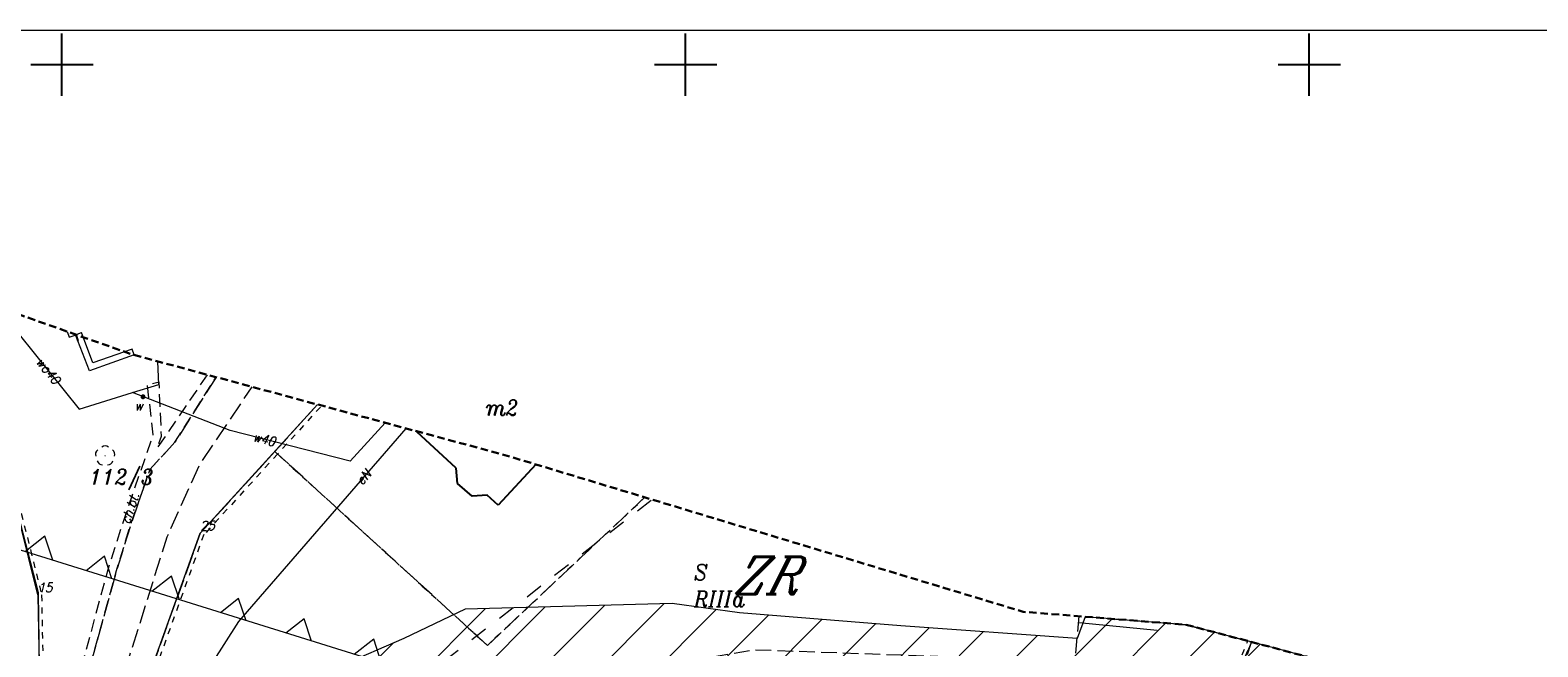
# Model space of a CAD drawing. Header units: metres. Extents: x 7435600 to 7436400, y 5537603 to 5538250.
# Tile 20 of 43: x 7435847 to 7435968, y 5538003 to 5538053. Entities that reach past the tile are written whole.
import ezdxf
from ezdxf.enums import TextEntityAlignment as Align

# ---------------------------------------------------------------- set-up
doc = ezdxf.new("R2010")
doc.units = ezdxf.units.M
doc.header["$MEASUREMENT"] = 0
for name, pattern in [('0.5_0.5', [1, 0.5, -0.5]), ('1.4_1.4', [2.8, 1.4, -1.4]), ('1.5_0.5', [2, 1.5, -0.5]), ('2', [0.9, 0.6, -0.3]), ('218-500', [1, 0.5, -0.5]), ('219-500', [0]), ('3117-500', [0]), ('mz1.0_0.5', [1.5, 1, -0.5]), ('mz1.25_0.5', [1.75, 1.25, -0.5])]:
    doc.linetypes.add(name, pattern=pattern)
doc.layers.get('0').update_dxf_attribs({"color": 2, "linetype": 'CONTINUOUS', "lineweight": 5})
doc.layers.add('!ramka', color=2, linetype='CONTINUOUS', lineweight=0)
doc.layers.add('BUIB02_02', color=7, linetype='CONTINUOUS', lineweight=0)
for name, color, linetype in [('000 Inne (niezydentyfikowane)', 7, 'CONTINUOUS'), ('203-Punkt załamania granicy działki nie stabilizowany', 7, 'CONTINUOUS'), ('203-Punkt załamania granicy działki nie stabilizowany-Atr103', 7, 'CONTINUOUS'), ('209-Opis konturu klasyfikacyjnego', 7, 'CONTINUOUS'), ('210-Oznaczenie użytku', 7, 'CONTINUOUS'), ('211-Nr działki', 7, 'CONTINUOUS'), ('217-Granica konturu klasyfikcyjnego', 7, 'CONTINUOUS'), ('218-Granica użytku', 7, 'CONTINUOUS'), ('218-Granica użytku po granicy działki', 7, 'CONTINUOUS'), ('219-Linia granicy', 7, 'CONTINUOUS'), ('312-Budynek (powierzchnia)', 7, 'CONTINUOUS'), ('312-Numer ewidencyjny budynku-Atr124', 7, 'CONTINUOUS'), ('995-Tekst dodatkowy duży', 7, 'CONTINUOUS'), ('chodnik (powierzchnia)', 7, 'CONTINUOUS'), ('chodnik (powierzchnia)-Atr17', 7, 'CONTINUOUS'), ('drzewo liściaste (punkt)', 7, 'CONTINUOUS'), ('jezdnia (powierzchnia)', 7, 'CONTINUOUS'), ('Miejsce błędu lub ostrzeżenia po kontroli', 7, 'CONTINUOUS'), ('Nieprzekraczalna linia zabudowy', 7, 'CONTINUOUS'), ('ogrodzenie trwałe (linia)', 7, 'CONTINUOUS'), ('przewód elektroenergetyczny (linia)', 7, 'CONTINUOUS'), ('przewód elektroenergetyczny (linia)-Atr1', 7, 'CONTINUOUS'), ('przewód wodociągowy (linia)', 7, 'CONTINUOUS'), ('przewód wodociągowy (linia)-Atr1', 7, 'CONTINUOUS'), ('skarpa nieumocniona (powierzchnia)', 7, 'CONTINUOUS'), ('Strefa zalewowa', 7, 'CONTINUOUS'), ('taras (powierzchnia)', 7, 'CONTINUOUS'), ('Wstawianie ramki sekcyjnej z opisem', 7, 'CONTINUOUS'), ('Zakres', 7, 'CONTINUOUS'), ('zasuwa - siec wodociągowa (punkt)', 7, 'CONTINUOUS'), ('zasuwa - siec wodociągowa (punkt)-Atr17', 7, 'CONTINUOUS')]:
    doc.layers.add(name, color=color, linetype=linetype)
doc.styles.get("Standard").update_dxf_attribs({"font": 'italic_1250.shx', "width": 0.75})
doc.linetypes.add('902-500', pattern='A,3.75,0,[1,ksztalty.shx,S=0.5,R=0,X=0,Y=0],3.75', length=7.5)

# ---------------------------------------------------------------- blocks, each defined once
blk = doc.blocks.new('203')
at = {"linetype": 'Continuous', "lineweight": 0}
h = blk.add_hatch(color=0, dxfattribs=at)
edge = h.paths.add_edge_path()
edge.add_arc((0, 0), 0.045, 0, 360)
blk = doc.blocks.new('US25')
at = {"linetype": 'Continuous', "lineweight": 0}
h = blk.add_hatch(color=0, dxfattribs=at)
edge = h.paths.add_edge_path()
edge.add_arc((0, 0), 0.2, 0, 360)
blk = doc.blocks.new('OP021')
at = {"linetype": 'Continuous', "lineweight": 13}
h = blk.add_hatch(color=0, dxfattribs=at)
edge = h.paths.add_edge_path()
edge.add_arc((0, 0), 0.05, 0, 360)
at = {"color": 0, "linetype": 'Continuous', "lineweight": 13}
for centre, start, end in [((-0.38, 0.124), 121.308, 202.548), ((0, 0.4), 49.272, 130.728), ((0.38, 0.124), 337.452, 58.692), ((-0.235, -0.324), 193.221, 274.871), ((0.235, -0.324), 265.129, 346.779)]:
    blk.add_arc(centre, 0.4, start, end, dxfattribs=at)
blk = doc.blocks.new('RAMKA500K')
at = {"color": 0}
for p, q in [((250, 47.5), (250, 52.5)), ((300, 47.5), (300, 52.5)), ((350, 47.5), (350, 52.5)), ((247.5, 50), (252.5, 50)), ((297.5, 50), (302.5, 50)), ((347.5, 50), (352.5, 50))]:
    blk.add_line(p, q, dxfattribs=at)

msp = doc.modelspace()

# ---------------------------------------------------------------- hatches: boundary and pattern name
at = {"layer": 'BUIB02_02', "linetype": 'Continuous', "lineweight": 5}
h = msp.add_hatch(dxfattribs=at)
h.set_pattern_fill('HATCH', color=5, style=0, pattern_type=2)
h.set_pattern_definition([(45, (7435931.3295, 5538016.6377), (-2.3199, 2.3199), [])])
h.paths.add_polyline_path([(7435942.54, 5537965.49), (7435954.01, 5537962), (7435954.69, 5537968.64), (7435954.49, 5537974.2), (7435954.23, 5537982.09), (7435956.08, 5537987.17), (7435961.38, 5537997.59), (7435952.34, 5538001.86), (7435946.24, 5538003.48), (7435940.13, 5538005.1), (7435932.04, 5538005.74), (7435931.4, 5538003.98), (7435917.25, 5538005.01), (7435904.32, 5538006.05), (7435898.91, 5538006.81), (7435882.32, 5538006.34), (7435877.4, 5538003.99), (7435867.3, 5537999.62), (7435862.82, 5537995.58), (7435859.81, 5537991.37), (7435864.71, 5537989.81)])

# ---------------------------------------------------------------- linework, layer by layer
at = {"layer": '!ramka', "color": 251, "linetype": 'Continuous', "lineweight": 13}
msp.add_3dface([(7435692.45, 5538052.76), (7436192.45, 5538052.76), (7436192.45, 5537747.76), (7435692.45, 5537747.76)], dxfattribs=at)
at = {"layer": '000 Inne (niezydentyfikowane)', "color": 251, "linetype": 'Continuous', "lineweight": 13, "flags": 128}
msp.add_lwpolyline([(7435931.51, 5538005.27), (7435937.8, 5538004.66)], dxfattribs=at)
at = {"layer": '217-Granica konturu klasyfikcyjnego', "color": 3, "linetype": '1.5_0.5', "lineweight": 13, "flags": 128}
for points in [[(7435842.82, 5538028.51), (7435848.07, 5538007.48)], [(7435867.07, 5538018.98), (7435870.5, 5538022.75)], [(7435861.09, 5538012.43), (7435867.07, 5538018.98)], [(7435867.07, 5538018.98), (7435861.09, 5538012.43)], [(7435884.11, 5538003.44), (7435867.07, 5538018.98)], [(7435896.73, 5538015.31), (7435884.11, 5538003.44)], [(7435856.65, 5538000.06), (7435861.09, 5538012.43)], [(7435861.09, 5538012.43), (7435856.65, 5538000.06)], [(7435848.07, 5538007.48), (7435848.18, 5538001.76)], [(7435944.49, 5538001.65), (7435945.37, 5538003.71)]]:
    msp.add_lwpolyline(points, dxfattribs=at)
at = {"layer": '218-Granica użytku', "color": 3, "linetype": '218-500', "lineweight": 13, "flags": 128}
for points in [[(7435884.11, 5538003.44), (7435867.07, 5538018.98)], [(7435867.07, 5538018.98), (7435884.11, 5538003.44)], [(7435896.73, 5538015.31), (7435884.11, 5538003.44)], [(7435884.11, 5538003.44), (7435896.73, 5538015.31)]]:
    msp.add_lwpolyline(points, dxfattribs=at)
at = {"layer": '218-Granica użytku po granicy działki', "color": 3, "linetype": '0.5_0.5', "lineweight": 13}
for p, q in [((7435843.11, 5538028.58), (7435848.36, 5538007.55)), ((7435870.72, 5538022.55), (7435867.29, 5538018.78)), ((7435870.72, 5538022.55), (7435870.72, 5538022.55)), ((7435870.72, 5538022.55), (7435870.72, 5538022.55)), ((7435867.29, 5538018.78), (7435861.31, 5538012.23)), ((7435867.29, 5538018.78), (7435867.29, 5538018.78)), ((7435867.29, 5538018.78), (7435867.29, 5538018.78)), ((7435867.29, 5538018.78), (7435867.29, 5538018.78)), ((7435867.29, 5538018.78), (7435867.29, 5538018.78)), ((7435861.37, 5538012.33), (7435856.93, 5537999.96)), ((7435861.31, 5538012.23), (7435861.31, 5538012.23)), ((7435861.31, 5538012.23), (7435861.31, 5538012.23)), ((7435861.37, 5538012.33), (7435861.37, 5538012.33)), ((7435861.37, 5538012.33), (7435861.37, 5538012.33)), ((7435848.36, 5538007.55), (7435848.36, 5538007.55)), ((7435848.36, 5538007.55), (7435848.36, 5538007.55)), ((7435848.37, 5538007.49), (7435848.37, 5538007.49)), ((7435848.37, 5538007.49), (7435848.37, 5538007.49)), ((7435848.37, 5538007.49), (7435848.48, 5538001.77)), ((7435944.21, 5538001.77), (7435945.09, 5538003.83)), ((7435945.09, 5538003.83), (7435945.09, 5538003.83)), ((7435945.09, 5538003.83), (7435945.09, 5538003.83))]:
    msp.add_line(p, q, dxfattribs=at)
at = {"layer": '219-Linia granicy', "color": 3, "linetype": '219-500', "lineweight": 13, "flags": 128}
for points in [[(7435848.07, 5538007.48), (7435842.82, 5538028.51)], [(7435861.09, 5538012.43), (7435870.5, 5538022.75)], [(7435856.65, 5538000.06), (7435861.09, 5538012.43)], [(7435848.07, 5538007.48), (7435848.18, 5538001.76)], [(7435945.37, 5538003.71), (7435944.49, 5538001.65)]]:
    msp.add_lwpolyline(points, dxfattribs=at)
at = {"layer": '312-Budynek (powierzchnia)', "color": 251, "linetype": 'Continuous', "lineweight": 25, "flags": 128}
for points in [[(7435851.1, 5538028.33), (7435851.09, 5538028.37)], [(7435851.15, 5538028.35), (7435851.1, 5538028.33)], [(7435878.46, 5538020.55), (7435878.5, 5538020.59)], [(7435881.61, 5538017.66), (7435878.46, 5538020.55)], [(7435881.72, 5538016.42), (7435881.61, 5538017.66)], [(7435887.99, 5538017.95), (7435884.98, 5538014.67)], [(7435882.89, 5538015.41), (7435881.72, 5538016.42)], [(7435884.1, 5538015.47), (7435882.89, 5538015.41)], [(7435884.98, 5538014.67), (7435884.1, 5538015.47)]]:
    msp.add_lwpolyline(points, dxfattribs=at)
at = {"layer": 'chodnik (powierzchnia)', "color": 251, "linetype": 'mz1.0_0.5', "lineweight": 13, "flags": 128}
for points in [[(7435850.41, 5538028.61), (7435850.58, 5538028.15), (7435851.1, 5538028.33)], [(7435851.1, 5538028.33), (7435851.09, 5538028.37)], [(7435851.5, 5538001.47), (7435848.16, 5537990.7), (7435849.22, 5537990.46), (7435852.16, 5538001.4), (7435854.37, 5538009.44), (7435855.49, 5538013.04), (7435857.05, 5538017.54), (7435857.08, 5538017.51), (7435857.05, 5538017.54), (7435859.06, 5538019.74), (7435862.36, 5538024.95)], [(7435861.65, 5538025.14), (7435857.63, 5538019.26), (7435857.64, 5538019.3), (7435857.98, 5538020.22), (7435857.79, 5538024.54), (7435856.83, 5538024.31), (7435857.29, 5538020.32), (7435854.8, 5538013.02), (7435853.7, 5538009.61), (7435851.5, 5538001.47)]]:
    msp.add_lwpolyline(points, dxfattribs=at)
at = {"layer": 'jezdnia (powierzchnia)', "color": 251, "linetype": '1.5_0.5', "lineweight": 13, "flags": 128}
for points in [[(7435862.36, 5538024.95), (7435859.06, 5538019.74), (7435857.05, 5538017.54), (7435855.49, 5538013.04), (7435854.37, 5538009.44), (7435852.16, 5538001.4), (7435849.22, 5537990.46)], [(7435849.22, 5537990.46), (7435852.63, 5537989.26), (7435854.89, 5538000.86), (7435858.44, 5538012.15), (7435861, 5538017.85), (7435865.25, 5538024.17)]]:
    msp.add_lwpolyline(points, dxfattribs=at)
at = {"layer": 'Miejsce błędu lub ostrzeżenia po kontroli', "color": 214, "linetype": '1.4_1.4', "lineweight": 13, "flags": 128}
for points in [[(7435793.22, 5538012.54), (7435864.71, 5537989.81), (7435897.31, 5538015.13)], [(7435864.71, 5537989.81), (7435942.54, 5537965.49), (7435943.23, 5537978.91), (7435942.54, 5537990.26), (7435945.25, 5538001.25), (7435946.24, 5538003.48)]]:
    msp.add_lwpolyline(points, dxfattribs=at)
at = {"layer": 'Nieprzekraczalna linia zabudowy', "color": 251, "linetype": '3117-500', "lineweight": 13, "flags": 128}
for points in [[(7435879.07, 5538000.96), (7435801.85, 5538025.06)], [(7435879.07, 5538000.96), (7435801.85, 5538025.06)], [(7435879.07, 5538000.96), (7435801.85, 5538025.06)], [(7435849.28, 5538010.28), (7435848.64, 5538012.2), (7435847.08, 5538010.96)], [(7435853.99, 5538008.78), (7435853.4, 5538010.58), (7435851.94, 5538009.42)], [(7435859.42, 5538007.08), (7435858.79, 5538009), (7435857.22, 5538007.76)], [(7435864.76, 5538005.41), (7435864.16, 5538007.21), (7435862.7, 5538006.05)], [(7435870.02, 5538003.78), (7435869.43, 5538005.58), (7435867.96, 5538004.42)], [(7435875.63, 5538002.02), (7435875, 5538003.95), (7435873.43, 5538002.71)]]:
    msp.add_lwpolyline(points, dxfattribs=at)
at = {"layer": 'ogrodzenie trwałe (linia)', "color": 251, "linetype": '902-500', "lineweight": 13, "flags": 128}
msp.add_lwpolyline([(7435843.19, 5538026.61), (7435848.1, 5538007.67), (7435848.18, 5538001.76), (7435848.16, 5537990.7), (7435838.91, 5537993.79), (7435837.78, 5537994.18)], dxfattribs=at)
at = {"layer": 'przewód elektroenergetyczny (linia)', "color": 1, "linetype": 'Continuous', "lineweight": 13, "flags": 128}
msp.add_lwpolyline([(7435877.56, 5538020.84), (7435864.15, 5538005.35), (7435856.66, 5537993.63), (7435853.75, 5537989.64)], dxfattribs=at)
at = {"layer": 'przewód wodociągowy (linia)', "color": 5, "linetype": 'Continuous', "lineweight": 13, "flags": 128}
for points in [[(7435843.84, 5538030.93), (7435846.56, 5538028.36), (7435851.38, 5538022.38), (7435855.65, 5538023.7), (7435857.78, 5538024.36), (7435857.68, 5538026.21)], [(7435875.91, 5538021.29), (7435873.11, 5538018.22), (7435863.48, 5538020.67), (7435855.65, 5538023.7)]]:
    msp.add_lwpolyline(points, dxfattribs=at)
at = {"layer": 'skarpa nieumocniona (powierzchnia)', "color": 251, "linetype": 'mz1.25_0.5', "lineweight": 13, "flags": 128}
msp.add_lwpolyline([(7435940.13, 5538005.1), (7435945.37, 5538003.71), (7435945.32, 5538003.6), (7435943.88, 5537999.28), (7435942.24, 5537993.06), (7435941.7, 5537985.95), (7435934.19, 5537988.71), (7435924.96, 5537990.79), (7435907.98, 5537993.19), (7435892.56, 5537992.63), (7435886.02, 5537992.02), (7435877.58, 5537988.38), (7435874.48, 5537986.36), (7435872.25, 5537984.6), (7435867.63, 5537985.92), (7435861.83, 5537987.26), (7435865.98, 5537988.43), (7435875.22, 5537993.74), (7435881.99, 5537998.24), (7435891.41, 5538000.7), (7435905.49, 5538003.1), (7435931.21, 5538002.18), (7435931.56, 5538005.78)], close=True, dxfattribs=at)
at = {"layer": 'Strefa zalewowa', "color": 5, "linetype": 'Continuous', "lineweight": 13, "flags": 128}
for points in [[(7435954.01, 5537962), (7435954.69, 5537968.64), (7435954.49, 5537974.2), (7435954.23, 5537982.09), (7435956.08, 5537987.17), (7435961.38, 5537997.59), (7435952.34, 5538001.86), (7435946.24, 5538003.48), (7435940.13, 5538005.1), (7435932.04, 5538005.74), (7435931.4, 5538003.98), (7435917.25, 5538005.01), (7435904.32, 5538006.05), (7435898.91, 5538006.81), (7435882.32, 5538006.34), (7435877.4, 5538003.99), (7435867.3, 5537999.62), (7435862.82, 5537995.58), (7435859.81, 5537991.37), (7435864.71, 5537989.81), (7435942.54, 5537965.49)], [(7435954.01, 5537962), (7435954.69, 5537968.64), (7435954.49, 5537974.2), (7435954.23, 5537982.09), (7435956.08, 5537987.17), (7435961.38, 5537997.59), (7435952.34, 5538001.86), (7435946.24, 5538003.48), (7435940.13, 5538005.1), (7435932.04, 5538005.74), (7435931.4, 5538003.98), (7435917.25, 5538005.01), (7435904.32, 5538006.05), (7435898.91, 5538006.81), (7435882.32, 5538006.34), (7435877.4, 5538003.99), (7435867.3, 5537999.62), (7435862.82, 5537995.58), (7435859.81, 5537991.37), (7435864.71, 5537989.81), (7435942.54, 5537965.49), (7435954.01, 5537962)], [(7435954.01, 5537962), (7435954.69, 5537968.64), (7435954.49, 5537974.2), (7435954.23, 5537982.09), (7435956.08, 5537987.17), (7435961.38, 5537997.59), (7435952.34, 5538001.86), (7435946.24, 5538003.48), (7435940.13, 5538005.1), (7435932.04, 5538005.74), (7435931.4, 5538003.98), (7435917.25, 5538005.01), (7435904.32, 5538006.05), (7435898.91, 5538006.81), (7435882.32, 5538006.34), (7435877.4, 5538003.99), (7435867.3, 5537999.62), (7435862.82, 5537995.58), (7435859.81, 5537991.37), (7435864.71, 5537989.81), (7435942.54, 5537965.49), (7435954.01, 5537962)]]:
    msp.add_lwpolyline(points, close=True, dxfattribs=at)
at = {"layer": 'taras (powierzchnia)', "color": 251, "linetype": 'Continuous', "lineweight": 13}
for p, q in [((7435851.1, 5538028.33), (7435851.57, 5538028.51)), ((7435851.1, 5538028.33), (7435851.26, 5538027.86)), ((7435851.15, 5538028.35), (7435851.31, 5538027.87)), ((7435855.79, 5538026.72), (7435855.63, 5538027.19))]:
    msp.add_line(p, q, dxfattribs=at)
at = {"layer": 'taras (powierzchnia)', "color": 251, "lineweight": 13}
for p, q in [((7435852.49, 5538026.09), (7435851.57, 5538028.51)), ((7435851.1, 5538028.33), (7435851.15, 5538028.35)), ((7435852.2, 5538025.46), (7435851.1, 5538028.33)), ((7435851.26, 5538027.86), (7435851.31, 5538027.87)), ((7435855.79, 5538026.72), (7435852.2, 5538025.46)), ((7435855.63, 5538027.19), (7435852.49, 5538026.09))]:
    msp.add_line(p, q, dxfattribs=at)
at = {"layer": 'Zakres', "color": 5, "linetype": '2', "lineweight": 30, "flags": 128}
msp.add_lwpolyline([(7435791.95, 5538004.83), (7435788.55, 5537993.08), (7435787.96, 5537986.53), (7435787.35, 5537979.77), (7435791.23, 5537966.98), (7435799.62, 5537956.58), (7435811.29, 5537950.08), (7435839.35, 5537940.91), (7435847.93, 5537935.74), (7435857.59, 5537931.73), (7435868.01, 5537930.77), (7435873.84, 5537931.1), (7435927.63, 5537913.78), (7435934.32, 5537910.49), (7435948.84, 5537901.62), (7435957.74, 5537897.76), (7436015.82, 5537881.67), (7436056.09, 5537869.29), (7436058.12, 5537868.73), (7436082.82, 5537862.73), (7436097.96, 5537862.42), (7436111.81, 5537868.54), (7436121.78, 5537879.94), (7436129.89, 5537894.76), (7436134.11, 5537909.18), (7436131.89, 5537924.04), (7436123.64, 5537936.6), (7436110.88, 5537944.55), (7436055.14, 5537964.31), (7436052.48, 5537965.13), (7436027.84, 5537971.72), (7435999.56, 5537979.44), (7435995.34, 5537981.24), (7435974.61, 5537991.35), (7435974.21, 5537991.54), (7435952.34, 5538001.86), (7435940.13, 5538005.1), (7435927.06, 5538006.13), (7435886.07, 5538018.53), (7435885.05, 5538018.82), (7435855.64, 5538026.76), (7435837.67, 5538033.11), (7435824.44, 5538035.07), (7435811.44, 5538031.93), (7435800.57, 5538024.15), (7435795.41, 5538016.01), (7435793.41, 5538012.85)], close=True, dxfattribs=at)

# ---------------------------------------------------------------- block references
at = {"layer": '203-Punkt załamania granicy działki nie stabilizowany', "color": 3, "linetype": 'Continuous', "lineweight": 13}
for p in [(7435861.09, 5538012.43), (7435848.07, 5538007.48)]:
    msp.add_blockref('203', p, dxfattribs=at)
at = {"layer": 'drzewo liściaste (punkt)', "color": 94, "linetype": 'Continuous', "lineweight": 13}
msp.add_blockref('OP021', (7435853.46, 5538018.64), dxfattribs=at)
at = {"layer": 'Wstawianie ramki sekcyjnej z opisem', "color": 251, "linetype": 'Continuous', "lineweight": 13}
msp.add_blockref('RAMKA500K', (7435600, 5538000), dxfattribs=at)
at = {"layer": 'zasuwa - siec wodociągowa (punkt)', "color": 251, "linetype": 'Continuous', "lineweight": 13}
msp.add_blockref('US25', (7435856.5, 5538023.37), dxfattribs=at)

# ---------------------------------------------------------------- texts
at = {"layer": '203-Punkt załamania granicy działki nie stabilizowany-Atr103', "color": 251, "lineweight": 13, "width": 0.9}
for s, p in [('25', (7435861.09, 5538012.43)), ('25', (7435861.09, 5538012.43)), ('15', (7435848.07, 5538007.48)), ('15', (7435848.07, 5538007.48))]:
    msp.add_text(s, height=0.75, dxfattribs=at).set_placement(p, align=Align.BOTTOM_LEFT)
at = {"layer": '209-Opis konturu klasyfikacyjnego', "color": 3, "linetype": 'Continuous', "lineweight": 13, "width": 0.9}
msp.add_text('RIIIa', height=1.25, dxfattribs=at).set_placement((7435900.68, 5538007.78), align=Align.TOP_LEFT)
at = {"layer": '210-Oznaczenie użytku', "color": 3, "linetype": 'Continuous', "lineweight": 13, "width": 0.9}
msp.add_text('S', height=1.25, dxfattribs=at).set_placement((7435900.68, 5538008.68))
at = {"layer": '211-Nr działki', "color": 3, "linetype": 'Continuous', "lineweight": 13, "width": 0.9}
msp.add_text('112/3', height=1.25, dxfattribs=at).set_placement((7435852.23, 5538016.33))
at = {"layer": '312-Numer ewidencyjny budynku-Atr124', "color": 251, "lineweight": 13, "width": 0.9}
msp.add_text('m2', height=1.25, dxfattribs=at).set_placement((7435885.29, 5538022.49), align=Align.MIDDLE_CENTER)
at = {"layer": '995-Tekst dodatkowy duży', "color": 214, "linetype": 'Continuous', "lineweight": 13, "oblique": 15, "width": 0.9}
msp.add_text('ZR', height=3, dxfattribs=at).set_placement((7435903.91, 5538007.55))
at = {"layer": 'chodnik (powierzchnia)-Atr17', "color": 251, "lineweight": 13, "width": 0.9}
msp.add_text('ch.bt.', height=0.75, rotation=71.351, dxfattribs=at).set_placement((7435855.41, 5538013.12))
msp.add_text('ch.bt.', height=0.75, rotation=71.351, dxfattribs=at).set_placement((7435855.41, 5538013.12))
at = {"layer": 'przewód elektroenergetyczny (linia)-Atr1', "color": 1, "lineweight": 13, "width": 0.9}
msp.add_text('eN', height=0.75, rotation=49.113, dxfattribs=at).set_placement((7435873.79, 5538016.48), align=Align.MIDDLE_LEFT)
at = {"layer": 'przewód wodociągowy (linia)-Atr1', "color": 5, "lineweight": 13, "width": 0.9}
for s, rotation, p in [('wo40', 308.869, (7435848.17, 5538026.36)), ('w40', -14.274, (7435865.35, 5538020.19))]:
    msp.add_text(s, height=0.75, rotation=rotation, dxfattribs=at).set_placement(p, align=Align.MIDDLE_LEFT)
at = {"layer": 'zasuwa - siec wodociągowa (punkt)-Atr17', "color": 251, "lineweight": 13, "width": 0.9}
msp.add_text('w', height=0.75, dxfattribs=at).set_placement((7435855.83, 5538022.28))

doc.saveas('drawing.dxf')
